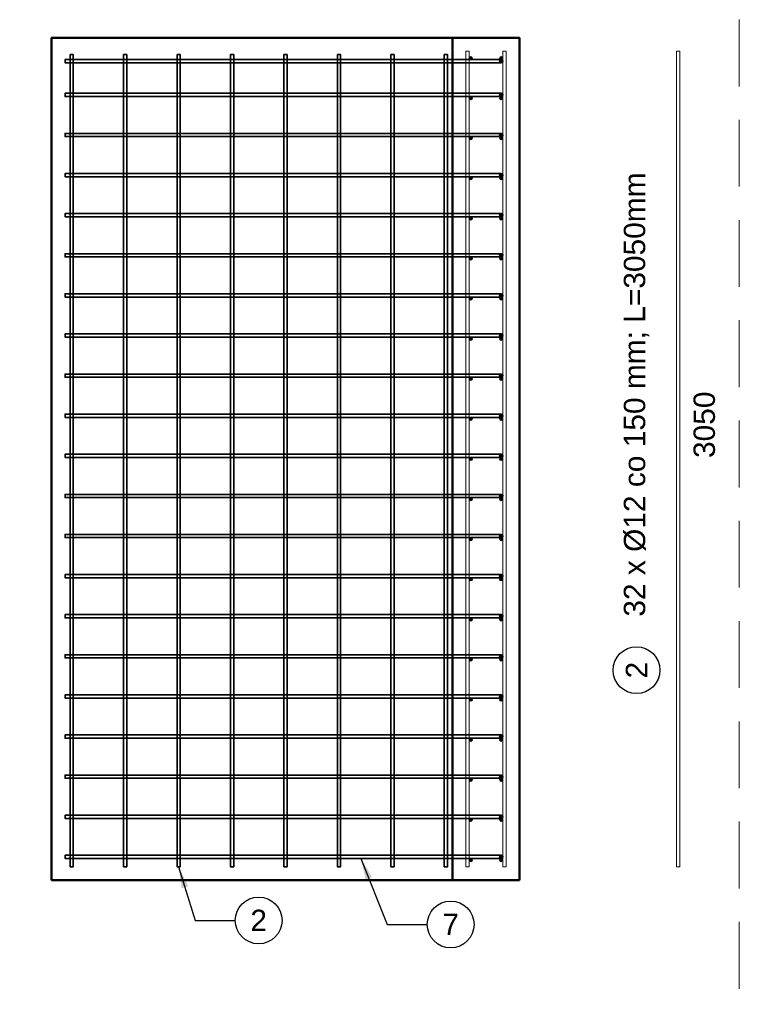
# Model space of a CAD drawing. Header units: millimetres. Extents: x 1814 to 94182, y 11562 to 49454.
# Tile 13 of 143: x 11857 to 12127, y 12364 to 12732. Entities that reach past the tile are written whole.
import ezdxf

# ---------------------------------------------------------------- set-up
doc = ezdxf.new("R2010")
doc.units = ezdxf.units.MM
doc.linetypes.add('DASHED', pattern=[0.75, 0.5, -0.25])
doc.layers.add('odnośnik', color=140, linetype='Continuous')
doc.layers.add('opis', color=50, linetype='Continuous')
for name, color, linetype, lineweight in [('ramka', 84, 'Continuous', 15), ('widok 0.35', 22, 'Continuous', 35), ('zbrojenie', 123, 'Continuous', 9), ('ściany', 7, 'Continuous', 50)]:
    doc.layers.add(name, color=color, linetype=linetype, lineweight=lineweight)
doc.styles.add('Opisowy', font='arial.ttf')
doc.styles.get("Standard").update_dxf_attribs({"font": 'arial.ttf'})
doc.dimstyles.new('skala 1-100', dxfattribs={"dimtxt": 16, "dimasz": 1, "dimexe": 1.25, "dimexo": 0.625, "dimgap": 5, "dimtad": 1, "dimdec": 1, "dimrnd": 0.1, "dimdsep": 46, "dimtxsty": 'Standard', "dimblk": 'strzałka', "dimcen": -5, "dimse1": 1, "dimse2": 1, "dimazin": 0, "dimtfac": 1, "dimtdec": 1, "dimtix": 1, "dimtmove": 1, "dimatfit": 3, "dimfxl": 0, "dimtolj": 1, "dimarcsym": 0})

# ---------------------------------------------------------------- blocks, each defined once
blk = doc.blocks.new('strzałka')
for p, q in [((0, 9), (0, -9)), ((-9, 0), (9, 0))]:
    blk.add_line(p, q)
at = {"const_width": 1}
blk.add_lwpolyline([(-4.243, -4.243), (4.243, 4.243)], dxfattribs=at)

msp = doc.modelspace()

# ---------------------------------------------------------------- hatches: boundary and pattern name
at = {"layer": 'widok 0.35'}
h = msp.add_hatch(color=256, dxfattribs=at)
h.dxf.hatch_style = 1
h.paths.add_polyline_path([(12038.2, 12716.392, 1), (12037, 12716.392, 1)])
h = msp.add_hatch(color=256, dxfattribs=at)
h.dxf.hatch_style = 1
h.paths.add_polyline_path([(12038.2, 12703.792, 1), (12037, 12703.792, 1)])
h = msp.add_hatch(color=256, dxfattribs=at)
h.dxf.hatch_style = 1
h.paths.add_polyline_path([(12038.2, 12688.792, 1), (12037, 12688.792, 1)])
h = msp.add_hatch(color=256, dxfattribs=at)
h.dxf.hatch_style = 1
h.paths.add_polyline_path([(12038.2, 12673.792, 1), (12037, 12673.792, 1)])
h = msp.add_hatch(color=256, dxfattribs=at)
h.dxf.hatch_style = 1
h.paths.add_polyline_path([(12038.2, 12658.792, 1), (12037, 12658.792, 1)])
h = msp.add_hatch(color=256, dxfattribs=at)
h.dxf.hatch_style = 1
h.paths.add_polyline_path([(12038.2, 12643.792, 1), (12037, 12643.792, 1)])
h = msp.add_hatch(color=256, dxfattribs=at)
h.dxf.hatch_style = 1
h.paths.add_polyline_path([(12038.2, 12628.792, 1), (12037, 12628.792, 1)])
h = msp.add_hatch(color=256, dxfattribs=at)
h.dxf.hatch_style = 1
h.paths.add_polyline_path([(12038.2, 12613.792, 1), (12037, 12613.792, 1)])
h = msp.add_hatch(color=256, dxfattribs=at)
h.dxf.hatch_style = 1
h.paths.add_polyline_path([(12038.2, 12598.792, 1), (12037, 12598.792, 1)])
h = msp.add_hatch(color=256, dxfattribs=at)
h.dxf.hatch_style = 1
h.paths.add_polyline_path([(12038.2, 12583.792, 1), (12037, 12583.792, 1)])
h = msp.add_hatch(color=256, dxfattribs=at)
h.dxf.hatch_style = 1
h.paths.add_polyline_path([(12038.2, 12568.792, 1), (12037, 12568.792, 1)])
h = msp.add_hatch(color=256, dxfattribs=at)
h.dxf.hatch_style = 1
h.paths.add_polyline_path([(12038.2, 12553.792, 1), (12037, 12553.792, 1)])
h = msp.add_hatch(color=256, dxfattribs=at)
h.dxf.hatch_style = 1
h.paths.add_polyline_path([(12038.2, 12538.792, 1), (12037, 12538.792, 1)])
h = msp.add_hatch(color=256, dxfattribs=at)
h.dxf.hatch_style = 1
h.paths.add_polyline_path([(12038.2, 12523.792, 1), (12037, 12523.792, 1)])
h = msp.add_hatch(color=256, dxfattribs=at)
h.dxf.hatch_style = 1
h.paths.add_polyline_path([(12038.2, 12508.792, 1), (12037, 12508.792, 1)])
h = msp.add_hatch(color=256, dxfattribs=at)
h.dxf.hatch_style = 1
h.paths.add_polyline_path([(12038.2, 12493.792, 1), (12037, 12493.792, 1)])
h = msp.add_hatch(color=256, dxfattribs=at)
h.dxf.hatch_style = 1
h.paths.add_polyline_path([(12038.2, 12478.792, 1), (12037, 12478.792, 1)])
h = msp.add_hatch(color=256, dxfattribs=at)
h.dxf.hatch_style = 1
h.paths.add_polyline_path([(12038.2, 12463.792, 1), (12037, 12463.792, 1)])
h = msp.add_hatch(color=256, dxfattribs=at)
h.dxf.hatch_style = 1
h.paths.add_polyline_path([(12038.2, 12448.792, 1), (12037, 12448.792, 1)])
h = msp.add_hatch(color=256, dxfattribs=at)
h.dxf.hatch_style = 1
h.paths.add_polyline_path([(12038.2, 12433.792, 1), (12037, 12433.792, 1)])
h = msp.add_hatch(color=256, dxfattribs=at)
h.dxf.hatch_style = 1
h.paths.add_polyline_path([(12038.2, 12418.792, 1), (12037, 12418.792, 1)])
at = {"layer": 'zbrojenie'}
h = msp.add_hatch(color=256, dxfattribs=at)
h.dxf.hatch_style = 1
h.paths.add_polyline_path([(12026.2, 12718.192, 1), (12026.2, 12716.992, 1)])
h = msp.add_hatch(color=256, dxfattribs=at)
h.dxf.hatch_style = 1
h.paths.add_polyline_path([(12037.6, 12718.192, -1), (12037.6, 12716.992, -1)])
h = msp.add_hatch(color=256, dxfattribs=at)
h.dxf.hatch_style = 1
h.paths.add_polyline_path([(12026.2, 12703.192, 1), (12026.2, 12701.992, 1)])
h = msp.add_hatch(color=256, dxfattribs=at)
h.dxf.hatch_style = 1
h.paths.add_polyline_path([(12037.6, 12703.192, -1), (12037.6, 12701.992, -1)])
h = msp.add_hatch(color=256, dxfattribs=at)
h.dxf.hatch_style = 1
h.paths.add_polyline_path([(12026.2, 12688.192, 1), (12026.2, 12686.992, 1)])
h = msp.add_hatch(color=256, dxfattribs=at)
h.dxf.hatch_style = 1
h.paths.add_polyline_path([(12037.6, 12688.192, -1), (12037.6, 12686.992, -1)])
h = msp.add_hatch(color=256, dxfattribs=at)
h.dxf.hatch_style = 1
h.paths.add_polyline_path([(12026.2, 12673.192, 1), (12026.2, 12671.992, 1)])
h = msp.add_hatch(color=256, dxfattribs=at)
h.dxf.hatch_style = 1
h.paths.add_polyline_path([(12037.6, 12673.192, -1), (12037.6, 12671.992, -1)])
h = msp.add_hatch(color=256, dxfattribs=at)
h.dxf.hatch_style = 1
h.paths.add_polyline_path([(12026.2, 12658.192, 1), (12026.2, 12656.992, 1)])
h = msp.add_hatch(color=256, dxfattribs=at)
h.dxf.hatch_style = 1
h.paths.add_polyline_path([(12037.6, 12658.192, -1), (12037.6, 12656.992, -1)])
h = msp.add_hatch(color=256, dxfattribs=at)
h.dxf.hatch_style = 1
h.paths.add_polyline_path([(12026.2, 12643.192, 1), (12026.2, 12641.992, 1)])
h = msp.add_hatch(color=256, dxfattribs=at)
h.dxf.hatch_style = 1
h.paths.add_polyline_path([(12037.6, 12643.192, -1), (12037.6, 12641.992, -1)])
h = msp.add_hatch(color=256, dxfattribs=at)
h.dxf.hatch_style = 1
h.paths.add_polyline_path([(12026.2, 12626.992, -1), (12026.2, 12628.192, -1)])
h = msp.add_hatch(color=256, dxfattribs=at)
h.dxf.hatch_style = 1
h.paths.add_polyline_path([(12037.6, 12626.992, 1), (12037.6, 12628.192, 1)])
h = msp.add_hatch(color=256, dxfattribs=at)
h.dxf.hatch_style = 1
h.paths.add_polyline_path([(12026.2, 12611.992, -1), (12026.2, 12613.192, -1)])
h = msp.add_hatch(color=256, dxfattribs=at)
h.dxf.hatch_style = 1
h.paths.add_polyline_path([(12037.6, 12611.992, 1), (12037.6, 12613.192, 1)])
h = msp.add_hatch(color=256, dxfattribs=at)
h.dxf.hatch_style = 1
h.paths.add_polyline_path([(12026.2, 12596.992, -1), (12026.2, 12598.192, -1)])
h = msp.add_hatch(color=256, dxfattribs=at)
h.dxf.hatch_style = 1
h.paths.add_polyline_path([(12037.6, 12596.992, 1), (12037.6, 12598.192, 1)])
h = msp.add_hatch(color=256, dxfattribs=at)
h.dxf.hatch_style = 1
h.paths.add_polyline_path([(12026.2, 12581.992, -1), (12026.2, 12583.192, -1)])
h = msp.add_hatch(color=256, dxfattribs=at)
h.dxf.hatch_style = 1
h.paths.add_polyline_path([(12037.6, 12581.992, 1), (12037.6, 12583.192, 1)])
h = msp.add_hatch(color=256, dxfattribs=at)
h.dxf.hatch_style = 1
h.paths.add_polyline_path([(12026.2, 12566.992, -1), (12026.2, 12568.192, -1)])
h = msp.add_hatch(color=256, dxfattribs=at)
h.dxf.hatch_style = 1
h.paths.add_polyline_path([(12037.6, 12566.992, 1), (12037.6, 12568.192, 1)])
h = msp.add_hatch(color=256, dxfattribs=at)
h.dxf.hatch_style = 1
h.paths.add_polyline_path([(12026.2, 12551.992, -1), (12026.2, 12553.192, -1)])
h = msp.add_hatch(color=256, dxfattribs=at)
h.dxf.hatch_style = 1
h.paths.add_polyline_path([(12037.6, 12551.992, 1), (12037.6, 12553.192, 1)])
h = msp.add_hatch(color=256, dxfattribs=at)
h.dxf.hatch_style = 1
h.paths.add_polyline_path([(12026.2, 12536.992, -1), (12026.2, 12538.192, -1)])
h = msp.add_hatch(color=256, dxfattribs=at)
h.dxf.hatch_style = 1
h.paths.add_polyline_path([(12037.6, 12536.992, 1), (12037.6, 12538.192, 1)])
h = msp.add_hatch(color=256, dxfattribs=at)
h.dxf.hatch_style = 1
h.paths.add_polyline_path([(12026.2, 12521.992, -1), (12026.2, 12523.192, -1)])
h = msp.add_hatch(color=256, dxfattribs=at)
h.dxf.hatch_style = 1
h.paths.add_polyline_path([(12037.6, 12521.992, 1), (12037.6, 12523.192, 1)])
h = msp.add_hatch(color=256, dxfattribs=at)
h.dxf.hatch_style = 1
h.paths.add_polyline_path([(12026.2, 12506.992, -1), (12026.2, 12508.192, -1)])
h = msp.add_hatch(color=256, dxfattribs=at)
h.dxf.hatch_style = 1
h.paths.add_polyline_path([(12037.6, 12506.992, 1), (12037.6, 12508.192, 1)])
h = msp.add_hatch(color=256, dxfattribs=at)
h.dxf.hatch_style = 1
h.paths.add_polyline_path([(12026.2, 12491.992, -1), (12026.2, 12493.192, -1)])
h = msp.add_hatch(color=256, dxfattribs=at)
h.dxf.hatch_style = 1
h.paths.add_polyline_path([(12037.6, 12491.992, 1), (12037.6, 12493.192, 1)])
h = msp.add_hatch(color=256, dxfattribs=at)
h.dxf.hatch_style = 1
h.paths.add_polyline_path([(12026.2, 12476.992, -1), (12026.2, 12478.192, -1)])
h = msp.add_hatch(color=256, dxfattribs=at)
h.dxf.hatch_style = 1
h.paths.add_polyline_path([(12037.6, 12476.992, 1), (12037.6, 12478.192, 1)])
h = msp.add_hatch(color=256, dxfattribs=at)
h.dxf.hatch_style = 1
h.paths.add_polyline_path([(12026.2, 12461.992, -1), (12026.2, 12463.192, -1)])
h = msp.add_hatch(color=256, dxfattribs=at)
h.dxf.hatch_style = 1
h.paths.add_polyline_path([(12037.6, 12461.992, 1), (12037.6, 12463.192, 1)])
h = msp.add_hatch(color=256, dxfattribs=at)
h.dxf.hatch_style = 1
h.paths.add_polyline_path([(12026.2, 12446.992, -1), (12026.2, 12448.192, -1)])
h = msp.add_hatch(color=256, dxfattribs=at)
h.dxf.hatch_style = 1
h.paths.add_polyline_path([(12037.6, 12446.992, 1), (12037.6, 12448.192, 1)])
h = msp.add_hatch(color=256, dxfattribs=at)
h.dxf.hatch_style = 1
h.paths.add_polyline_path([(12026.2, 12431.992, -1), (12026.2, 12433.192, -1)])
h = msp.add_hatch(color=256, dxfattribs=at)
h.dxf.hatch_style = 1
h.paths.add_polyline_path([(12037.6, 12431.992, 1), (12037.6, 12433.192, 1)])
h = msp.add_hatch(color=256, dxfattribs=at)
h.dxf.hatch_style = 1
h.paths.add_polyline_path([(12026.2, 12416.992, -1), (12026.2, 12418.192, -1)])
h = msp.add_hatch(color=256, dxfattribs=at)
h.dxf.hatch_style = 1
h.paths.add_polyline_path([(12037.6, 12416.992, 1), (12037.6, 12418.192, 1)])

# ---------------------------------------------------------------- linework, layer by layer
at = {"layer": 'odnośnik'}
for centre in [(12088.2, 12488.634), (11946.851, 12395.026), (12018.676, 12393.521)]:
    msp.add_circle(centre, 8.75, dxfattribs=at)
at = {"layer": 'ramka', "linetype": 'DASHED', "ltscale": 50}
msp.add_lwpolyline([(11116.67, 12031.99), (12126.67, 12031.99), (12126.67, 12899.969), (11116.67, 12899.969)], close=True, dxfattribs=at)
at = {"layer": 'widok 0.35'}
for points in [[(12037.6, 12715.792), (12037.6, 12716.992), (11874.4, 12716.992), (11874.4, 12715.792)], [(11876.3, 12718.892), (11877.5, 12718.892), (11877.5, 12415.092), (11876.3, 12415.092)], [(11896.3, 12718.892), (11897.5, 12718.892), (11897.5, 12415.092), (11896.3, 12415.092)], [(11916.3, 12718.892), (11917.5, 12718.892), (11917.5, 12415.092), (11916.3, 12415.092)], [(11936.3, 12718.892), (11937.5, 12718.892), (11937.5, 12415.092), (11936.3, 12415.092)], [(11956.3, 12718.892), (11957.5, 12718.892), (11957.5, 12415.092), (11956.3, 12415.092)], [(11976.3, 12718.892), (11977.5, 12718.892), (11977.5, 12415.092), (11976.3, 12415.092)], [(11996.3, 12718.892), (11997.5, 12718.892), (11997.5, 12415.092), (11996.3, 12415.092)], [(12016.3, 12718.892), (12017.5, 12718.892), (12017.5, 12415.092), (12016.3, 12415.092)], [(12037.6, 12703.192), (12037.6, 12704.392), (11874.4, 12704.392), (11874.4, 12703.192)], [(12037.6, 12688.192), (12037.6, 12689.392), (11874.4, 12689.392), (11874.4, 12688.192)], [(12037.6, 12673.192), (12037.6, 12674.392), (11874.4, 12674.392), (11874.4, 12673.192)], [(12037.6, 12658.192), (12037.6, 12659.392), (11874.4, 12659.392), (11874.4, 12658.192)], [(12037.6, 12643.192), (12037.6, 12644.392), (11874.4, 12644.392), (11874.4, 12643.192)], [(12037.6, 12628.192), (12037.6, 12629.392), (11874.4, 12629.392), (11874.4, 12628.192)], [(12037.6, 12613.192), (12037.6, 12614.392), (11874.4, 12614.392), (11874.4, 12613.192)], [(12037.6, 12598.192), (12037.6, 12599.392), (11874.4, 12599.392), (11874.4, 12598.192)], [(12037.6, 12583.192), (12037.6, 12584.392), (11874.4, 12584.392), (11874.4, 12583.192)], [(12037.6, 12568.192), (12037.6, 12569.392), (11874.4, 12569.392), (11874.4, 12568.192)], [(12037.6, 12553.192), (12037.6, 12554.392), (11874.4, 12554.392), (11874.4, 12553.192)], [(12037.6, 12538.192), (12037.6, 12539.392), (11874.4, 12539.392), (11874.4, 12538.192)], [(12037.6, 12523.192), (12037.6, 12524.392), (11874.4, 12524.392), (11874.4, 12523.192)], [(12037.6, 12508.192), (12037.6, 12509.392), (11874.4, 12509.392), (11874.4, 12508.192)], [(12037.6, 12493.192), (12037.6, 12494.392), (11874.4, 12494.392), (11874.4, 12493.192)], [(12037.6, 12478.192), (12037.6, 12479.392), (11874.4, 12479.392), (11874.4, 12478.192)], [(12037.6, 12463.192), (12037.6, 12464.392), (11874.4, 12464.392), (11874.4, 12463.192)], [(12037.6, 12448.192), (12037.6, 12449.392), (11874.4, 12449.392), (11874.4, 12448.192)], [(12037.6, 12433.192), (12037.6, 12434.392), (11874.4, 12434.392), (11874.4, 12433.192)], [(12037.6, 12418.192), (12037.6, 12419.392), (11874.4, 12419.392), (11874.4, 12418.192)]]:
    msp.add_lwpolyline(points, close=True, dxfattribs=at)
for centre in [(12037.6, 12716.392), (12037.6, 12703.792), (12037.6, 12688.792), (12037.6, 12673.792), (12037.6, 12658.792), (12037.6, 12643.792), (12037.6, 12628.792), (12037.6, 12613.792), (12037.6, 12598.792), (12037.6, 12583.792), (12037.6, 12568.792), (12037.6, 12553.792), (12037.6, 12538.792), (12037.6, 12523.792), (12037.6, 12508.792), (12037.6, 12493.792), (12037.6, 12478.792), (12037.6, 12463.792), (12037.6, 12448.792), (12037.6, 12433.792), (12037.6, 12418.792)]:
    msp.add_circle(centre, 0.6, dxfattribs=at)
at = {"layer": 'zbrojenie'}
for points in [[(12024.4, 12415.092), (12025.6, 12415.092), (12025.6, 12720.092), (12024.4, 12720.092), (12024.4, 12415.092)], [(12039.4, 12415.092), (12038.2, 12415.092), (12038.2, 12720.092), (12039.4, 12720.092), (12039.4, 12415.092)], [(12104.4, 12415.092), (12103.2, 12415.092), (12103.2, 12720.092), (12104.4, 12720.092), (12104.4, 12415.092)]]:
    msp.add_lwpolyline(points, dxfattribs=at)
for centre in [(12026.2, 12717.592), (12037.6, 12717.592), (12026.2, 12702.592), (12037.6, 12702.592), (12026.2, 12687.592), (12037.6, 12687.592), (12026.2, 12672.592), (12037.6, 12672.592), (12026.2, 12657.592), (12037.6, 12657.592), (12026.2, 12642.592), (12037.6, 12642.592), (12026.2, 12627.592), (12037.6, 12627.592), (12026.2, 12612.592), (12037.6, 12612.592), (12026.2, 12597.592), (12037.6, 12597.592), (12026.2, 12582.592), (12037.6, 12582.592), (12026.2, 12567.592), (12037.6, 12567.592), (12026.2, 12552.592), (12037.6, 12552.592), (12026.2, 12537.592), (12037.6, 12537.592), (12026.2, 12522.592), (12037.6, 12522.592), (12026.2, 12507.592), (12037.6, 12507.592), (12026.2, 12492.592), (12037.6, 12492.592), (12026.2, 12477.592), (12037.6, 12477.592), (12026.2, 12462.592), (12037.6, 12462.592), (12026.2, 12447.592), (12037.6, 12447.592), (12026.2, 12432.592), (12037.6, 12432.592), (12026.2, 12417.592), (12037.6, 12417.592)]:
    msp.add_circle(centre, 0.6, dxfattribs=at)
at = {"layer": 'ściany'}
for points in [[(12019.4, 12410.092), (11869.4, 12410.092), (11869.4, 12725.092), (12019.4, 12725.092)], [(12044.4, 12410.092), (12019.4, 12410.092), (12019.4, 12725.092), (12044.4, 12725.092)]]:
    msp.add_lwpolyline(points, close=True, dxfattribs=at)

# ---------------------------------------------------------------- texts
at = {"layer": 'opis', "char_height": 8, "rotation": 90, "style": 'Opisowy'}
for s, width, insert, attachment_point in [('32 x Ø12 co 150 mm; L=3050mm', 195.56748, (12088.2, 12508.634), 4), ('3050', 56.37214, (12113.602, 12580.413), 5), ('2', 17.26219, (12088.202, 12488.632), 5)]:
    msp.add_mtext_dynamic_manual_height_columns(s, width=width, gutter_width=20, heights=[8.766], dxfattribs=dict(at, insert=insert, attachment_point=attachment_point))
at = {"layer": 'opis', "char_height": 8, "attachment_point": 5, "style": 'Opisowy'}
for s, insert in [('2', (11946.849, 12395.024)), ('7', (12018.674, 12393.519))]:
    msp.add_mtext_dynamic_manual_height_columns(s, width=17.26219, gutter_width=20, heights=[8.766], dxfattribs=dict(at, insert=insert))

# ---------------------------------------------------------------- leaders
at = {"layer": 'odnośnik', "ltscale": 0.5}
for points in [[(11985.13, 12418.192), (11994.926, 12393.521), (12009.926, 12393.521)], [(11916.9, 12415.092), (11923.101, 12395.026), (11938.101, 12395.026)]]:
    msp.add_leader(points, dimstyle='skala 1-100', override={"dimasz": 8, "dimtad": 0}, dxfattribs=at)

doc.saveas('drawing.dxf')
